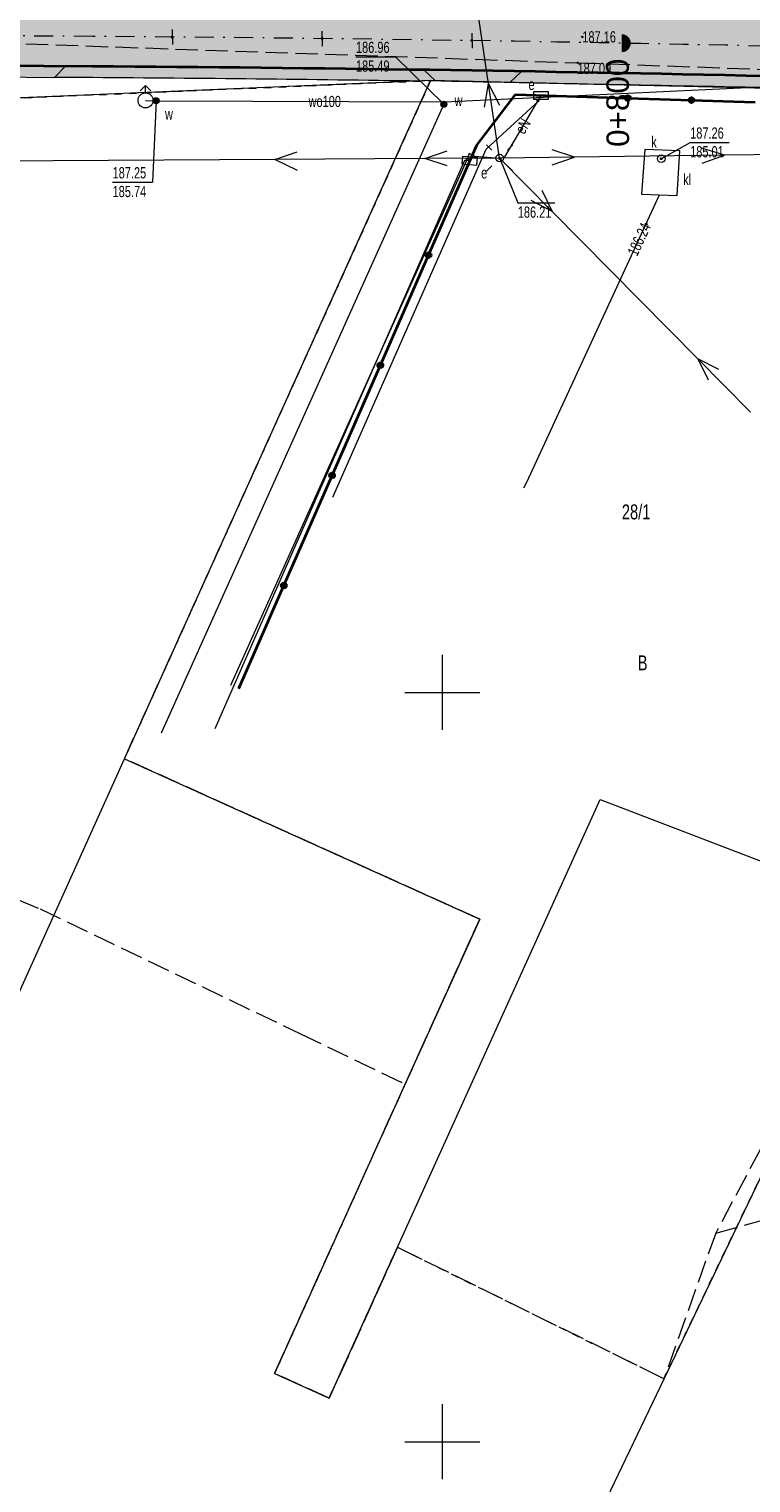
# Model space of a CAD drawing. Header units: millimetres. Extents: x 1024 to 29474, y -14562 to 6512.
# Tile 16 of 83: x 20940 to 20988, y 2962 to 3059. Entities that reach past the tile are written whole.
import ezdxf
from ezdxf.enums import TextEntityAlignment as Align

# ---------------------------------------------------------------- set-up
doc = ezdxf.new("R2010")
doc.units = ezdxf.units.MM
for name, pattern in [('1', [0]), ('2_OTKJ', [2, 1.5, -0.5]), ('4_SUEP_A', [0]), ('4_SUKM', [0]), ('4_SUKP', [0]), ('4_SUWP', [0]), ('DASHDOT', [25.4, 12.7, -6.35, 0, -6.35]), ('EGDE', [0]), ('EGKK', [2, 1.5, -0.5]), ('EGUG', [1, 0.5, -0.5])]:
    doc.linetypes.add(name, pattern=pattern)
for name, color, linetype, lineweight in [('D.O. Kilometraż', 250, 'Continuous', 20), ('D.O. Kr 15x30', 7, 'Continuous', 35), ('D.O. kresk jezdnia', 254, 'Continuous', 18), ('D.O. opornik 12x25', 1, 'Continuous', 35), ('D.O. oś pikieta', 250, 'DASHDOT', 20), ('D.O. Pobocze', 43, 'Continuous', 13), ('Dzialki', 7, 'EGDE', 18), ('Kontury', 3, 'EGKK', 18), ('Numery_dzialek', 7, 'Continuous', 9), ('Numery_uzytkow', 3, 'Continuous', 9), ('OTK_L_0', 7, '2_OTKJ', 18), ('OTO_L_0', 7, 'Continuous', 35), ('OTR_T_0', 7, 'Continuous', 18), ('Podzial_sekcyjny_krzyze', 7, '1', 18), ('SUE_E_T_1', 1, 'Continuous', 0), ('SUE_T_3', 7, 'Continuous', 18), ('SUE_T_4', 1, 'Continuous', 18), ('SUEP_E_T_0', 1, 'Continuous', 0), ('SUEP_L_0', 1, '4_SUEP_A', 18), ('SUER_T_0', 1, 'Continuous', 18), ('SUK_E_T_2', 34, 'Continuous', 0), ('SUK_L_3', 34, '4_SUKM', 18), ('SUKP_L_0', 34, '4_SUKP', 18), ('SUKR_T_0', 34, 'Continuous', 18), ('SUP_E_T_1', 7, 'Continuous', 0), ('SUP_T_2', 7, 'Continuous', 18), ('SUP_T_4', 7, 'Continuous', 18), ('SUW_E_T_2', 5, 'Continuous', 0), ('SUW_T_2', 5, 'Continuous', 18), ('SUW_T_5', 5, 'Continuous', 18), ('SUWP_E_T_0', 5, 'Continuous', 0), ('SUWP_L_0', 5, '4_SUWP', 18), ('SUWR_T_0', 5, 'Continuous', 18), ('Uzytki', 3, 'EGUG', 18)]:
    doc.layers.add(name, color=color, linetype=linetype, lineweight=lineweight)
doc.styles.get("Standard").update_dxf_attribs({"font": 'arial.ttf'})

# ---------------------------------------------------------------- blocks, each defined once
blk = doc.blocks.new('2_OTRS')
at = {"linetype": 'Continuous'}
blk.add_circle((0, 0), 0.045, dxfattribs=at)
blk = doc.blocks.new('4_SUEO_W')
at = {"linetype": 'Continuous'}
for p, q in [((-0.53035, 0.53035), (-0.8839, 0.8839)), ((0.53035, 0.53035), (0.8839, 0.8839)), ((-0.53035, -0.53035), (-0.8839, -0.8839)), ((0.53035, -0.53035), (0.8839, -0.8839))]:
    blk.add_line(p, q, dxfattribs=at)
blk.add_circle((0, 0), 0.025, dxfattribs=at)
blk = doc.blocks.new('4_SUPP')
at = {"linetype": 'Continuous'}
blk.add_circle((0, 0), 0.25, dxfattribs=at)
blk = doc.blocks.new('4_SUES')
at = {"linetype": 'Continuous'}
for p, q in [((0.5, 0.25), (-0.5, 0.25)), ((-0.5, 0.25), (-0.5, -0.25)), ((0.5, -0.25), (0.5, 0.25)), ((-0.5, -0.25), (0.5, -0.25))]:
    blk.add_line(p, q, dxfattribs=at)
blk = doc.blocks.new('4_SUPS')
at = {"linetype": 'Continuous'}
blk.add_circle((0, 0), 0.0625, dxfattribs=at)
blk = doc.blocks.new('4_SUPW')
at = {"linetype": 'Continuous'}
blk.add_circle((0, 0), 0.25, dxfattribs=at)
blk = doc.blocks.new('4_SUWH')
at = {"linetype": 'Continuous'}
for p, q in [((0, 1), (-0.35355, 0.64645)), ((0, 1), (0.35355, 0.64645)), ((0, 0.5), (0, 1))]:
    blk.add_line(p, q, dxfattribs=at)
blk.add_circle((0, 0), 0.5, dxfattribs=at)
blk = doc.blocks.new('4_SUWW')
at = {"linetype": 'Continuous'}
for radius in [0.2, 0.175, 0.15, 0.125, 0.1, 0.075, 0.05, 0.025, 0.00715]:
    blk.add_circle((0, 0), radius, dxfattribs=at)
blk = doc.blocks.new('Wykno-Rudnik')
at = {"layer": 'Dzialki'}
for p, q in [((4813.332, 3055.562), (4781.222, 3054.202)), ((4792.902, 3010.312), (4813.332, 3055.562)), ((4869.742, 3054.252), (4813.332, 3055.562)), ((4766.392, 2951.562), (4792.902, 3010.312)), ((4792.902, 3010.312), (4816.612, 2999.612)), ((4806.572, 2967.662), (4824.642, 3007.602)), ((4824.642, 3007.602), (4840.082, 3001.672)), ((4843.842, 3000.142), (4745.462, 2794.652)), ((4816.612, 2999.612), (4813.732, 2993.232)), ((4813.732, 2993.232), (4810.282, 2985.612)), ((4810.282, 2985.612), (4802.922, 2969.302)), ((4802.922, 2969.302), (4806.572, 2967.662))]:
    blk.add_line(p, q, dxfattribs=at)
at = {"layer": 'Kontury'}
for p, q in [((4813.332, 3055.562), (4781.222, 3054.202)), ((4792.902, 3010.312), (4813.332, 3055.562)), ((4761.792, 3010.972), (4787.272, 3000.302)), ((4816.612, 2999.612), (4792.902, 3010.312)), ((4787.272, 3000.302), (4804.652, 2991.962)), ((4813.732, 2993.232), (4816.612, 2999.612)), ((4843.842, 3000.142), (4832.362, 2978.672)), ((4832.362, 2978.672), (4909.472, 2999.542)), ((4811.642, 2988.612), (4813.732, 2993.232)), ((4804.652, 2991.962), (4811.642, 2988.612)), ((4810.282, 2985.612), (4811.642, 2988.612)), ((4802.922, 2969.302), (4810.282, 2985.612)), ((4832.362, 2978.672), (4828.912, 2968.952)), ((4811.122, 2977.722), (4806.572, 2967.662)), ((4828.912, 2968.952), (4811.122, 2977.722)), ((4806.572, 2967.662), (4802.922, 2969.302))]:
    blk.add_line(p, q, dxfattribs=at)
at = {"layer": 'OTK_L_0', "linetype": '2_OTKJ'}
for p, q in [((4768.332, 3058.632), (4823.142, 3056.752)), ((4823.142, 3056.752), (4836.032, 3056.302))]:
    blk.add_line(p, q, dxfattribs=at)
at = {"layer": 'OTO_L_0'}
for p, q in [((4816.422, 3051.262), (4819.012, 3054.642)), ((4819.012, 3054.642), (4826.508, 3054.399)), ((4826.508, 3054.399), (4830.755, 3054.26)), ((4830.755, 3054.26), (4835.002, 3054.122)), ((4813.202, 3043.915), (4816.422, 3051.262)), ((4809.983, 3036.567), (4813.202, 3043.915)), ((4806.763, 3029.219), (4809.983, 3036.567)), ((4803.543, 3021.872), (4806.763, 3029.219)), ((4800.532, 3015.002), (4803.543, 3021.872))]:
    blk.add_line(p, q, dxfattribs=at)
for centre in [(4826.508, 3054.399), (4830.755, 3054.26), (4813.202, 3043.915), (4809.983, 3036.567), (4806.763, 3029.219), (4803.543, 3021.872)]:
    blk.add_circle(centre, 0.17, dxfattribs=at)
at = {"layer": 'Podzial_sekcyjny_krzyze'}
for p, q in [((4814.122, 3012.242), (4814.122, 3017.242)), ((4811.622, 3014.742), (4816.622, 3014.742)), ((4814.122, 2962.242), (4814.122, 2967.242)), ((4811.622, 2964.742), (4816.622, 2964.742))]:
    blk.add_line(p, q, dxfattribs=at)
at = {"layer": 'SUEP_L_0', "linetype": '4_SUEP_A'}
for p, q in [((4817.211, 3055.344), (4815.327, 3068.035)), ((4816.937, 3053.787), (4817.211, 3055.344)), ((4817.945, 3050.398), (4817.211, 3055.344)), ((4817.211, 3055.344), (4817.926, 3053.934)), ((4817.042, 3050.992), (4820.562, 3054.212)), ((4818.26, 3050.433), (4820.713, 3054.565)), ((4820.562, 3054.212), (4820.713, 3054.565)), ((4802.946, 3050.307), (4804.443, 3050.817)), ((4806.802, 3027.772), (4817.042, 3050.992)), ((4812.945, 3050.368), (4814.442, 3050.877)), ((4822.945, 3050.459), (4821.439, 3050.941)), ((4832.944, 3050.582), (4831.438, 3051.063)), ((4852.383, 3050.819), (4832.944, 3050.582)), ((4802.946, 3050.307), (4783.732, 3050.191)), ((4815.602, 3050.242), (4798.942, 3012.322)), ((4800.007, 3015.226), (4815.772, 3050.302)), ((4812.945, 3050.368), (4802.946, 3050.307)), ((4804.45, 3049.567), (4802.946, 3050.307)), ((4817.945, 3050.398), (4812.945, 3050.368)), ((4814.448, 3049.877), (4812.945, 3050.368)), ((4815.942, 3050.212), (4815.602, 3050.242)), ((4815.902, 3050.702), (4815.772, 3050.302)), ((4815.772, 3050.302), (4815.942, 3050.212)), ((4816.162, 3050.582), (4815.902, 3050.702)), ((4816.162, 3050.582), (4816.292, 3050.512)), ((4816.292, 3050.512), (4817.945, 3050.398)), ((4822.945, 3050.459), (4817.945, 3050.398)), ((4817.945, 3050.398), (4818.26, 3050.433)), ((4817.945, 3050.398), (4821.458, 3046.84)), ((4821.451, 3049.941), (4822.945, 3050.459)), ((4832.944, 3050.582), (4822.945, 3050.459)), ((4831.45, 3050.063), (4832.944, 3050.582)), ((4820.76, 3048.259), (4821.458, 3046.84)), ((4821.458, 3046.84), (4820.048, 3047.556)), ((4821.458, 3046.84), (4831.162, 3037.009)), ((4831.162, 3037.009), (4834.675, 3033.451)), ((4832.572, 3036.293), (4831.162, 3037.009)), ((4831.162, 3037.009), (4831.86, 3035.59))]:
    blk.add_line(p, q, dxfattribs=at)
at = {"layer": 'SUER_T_0', "linetype": 'Continuous', "lineweight": 0}
for p, q in [((4817.962, 3050.362), (4819.154, 3047.414)), ((4819.154, 3047.414), (4821.624, 3047.414))]:
    blk.add_line(p, q, dxfattribs=at)
at = {"layer": 'SUK_L_3', "linetype": '4_SUKM'}
for p, q in [((4827.632, 3050.962), (4827.412, 3047.992)), ((4829.962, 3050.882), (4827.632, 3050.962)), ((4829.802, 3047.892), (4829.962, 3050.882)), ((4827.412, 3047.992), (4829.802, 3047.892))]:
    blk.add_line(p, q, dxfattribs=at)
at = {"layer": 'SUKP_L_0', "linetype": '4_SUKP'}
for p, q in [((4819.762, 3028.762), (4828.621, 3047.942)), ((4819.555, 3028.397), (4819.762, 3028.762))]:
    blk.add_line(p, q, dxfattribs=at)
at = {"layer": 'SUKR_T_0', "linetype": 'Continuous', "lineweight": 0}
for p, q in [((4828.732, 3050.352), (4830.657, 3051.44)), ((4830.657, 3051.44), (4833.263, 3051.44))]:
    blk.add_line(p, q, dxfattribs=at)
at = {"layer": 'SUWP_L_0', "linetype": '4_SUWP'}
for p, q in [((4814.282, 3054.142), (4837.312, 3055.232)), ((4794.312, 3054.242), (4795.018, 3054.222)), ((4795.018, 3054.222), (4814.282, 3054.142)), ((4814.222, 3053.982), (4795.352, 3012.012)), ((4814.282, 3054.142), (4814.222, 3053.982))]:
    blk.add_line(p, q, dxfattribs=at)
at = {"layer": 'SUWR_T_0', "linetype": 'Continuous', "lineweight": 0}
for p, q in [((4808.356, 3057.158), (4810.989, 3057.158)), ((4814.222, 3053.982), (4810.989, 3057.158)), ((4795.018, 3054.222), (4794.774, 3048.788)), ((4792.114, 3048.788), (4794.774, 3048.788))]:
    blk.add_line(p, q, dxfattribs=at)
at = {"layer": 'Uzytki'}
for p, q in [((4781.222, 3054.202), (4813.332, 3055.562)), ((4813.332, 3055.562), (4792.902, 3010.312)), ((4869.742, 3054.252), (4813.332, 3055.562)), ((4792.902, 3010.312), (4816.612, 2999.612)), ((4816.612, 2999.612), (4813.732, 2993.232)), ((4828.912, 2968.952), (4843.842, 3000.142)), ((4813.732, 2993.232), (4810.282, 2985.612)), ((4810.282, 2985.612), (4802.922, 2969.302)), ((4806.572, 2967.662), (4811.122, 2977.722)), ((4811.122, 2977.722), (4828.912, 2968.952)), ((4802.922, 2969.302), (4806.572, 2967.662))]:
    blk.add_line(p, q, dxfattribs=at)
at = {"layer": 'OTR_T_0'}
for p in [(4823.462, 3058.482), (4823.142, 3056.752)]:
    blk.add_blockref('2_OTRS', p, dxfattribs=at)
at = {"layer": 'SUE_T_3'}
for name in ['4_SUEO_W', '4_SUPP']:
    blk.add_blockref(name, (4817.945, 3050.398), dxfattribs=at)
at = {"layer": 'SUE_T_4'}
blk.add_blockref('4_SUES', (4820.713, 3054.565), dxfattribs=at)
at = {"layer": 'SUE_T_4', "rotation": 355.5271810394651}
blk.add_blockref('4_SUES', (4815.942, 3050.212), dxfattribs=at)
at = {"layer": 'SUER_T_0'}
for p in [(4820.502, 3054.209), (4815.772, 3050.302), (4817.962, 3050.362)]:
    blk.add_blockref('4_SUPS', p, dxfattribs=at)
at = {"layer": 'SUKR_T_0'}
for p in [(4828.732, 3050.352), (4827.72, 3045.991)]:
    blk.add_blockref('4_SUPS', p, dxfattribs=at)
at = {"layer": 'SUP_T_2'}
blk.add_blockref('4_SUPP', (4817.945, 3050.398), dxfattribs=at)
at = {"layer": 'SUP_T_4'}
blk.add_blockref('4_SUPW', (4828.732, 3050.352), dxfattribs=at)
at = {"layer": 'SUW_T_2'}
blk.add_blockref('4_SUWH', (4794.312, 3054.242), dxfattribs=at)
at = {"layer": 'SUW_T_5'}
for p in [(4795.018, 3054.222), (4814.222, 3053.982)]:
    blk.add_blockref('4_SUWW', p, dxfattribs=at)
at = {"layer": 'SUWR_T_0'}
for p in [(4795.018, 3054.222), (4814.222, 3053.982)]:
    blk.add_blockref('4_SUPS', p, dxfattribs=at)
at = {"layer": 'Numery_dzialek', "width": 0.7}
blk.add_text('28/1', height=1, dxfattribs=at).set_placement((4826.101, 3027.288), align=Align.TOP_LEFT)
at = {"layer": 'Numery_uzytkow', "width": 0.7}
blk.add_text('B', height=1, dxfattribs=at).set_placement((4827.162, 3017.212), align=Align.TOP_LEFT)
at = {"layer": 'OTR_T_0', "lineweight": 9, "width": 0.7}
blk.add_text('187.16', height=0.75, dxfattribs=at).set_placement((4823.462, 3058.482), align=Align.MIDDLE_LEFT)
blk.add_text('187.09', height=0.75, dxfattribs=at).set_placement((4823.142, 3056.752), align=Align.TOP_LEFT)
at = {"layer": 'SUE_E_T_1', "lineweight": 9, "width": 0.7}
blk.add_text('e', height=0.75, dxfattribs=at).set_placement((4820.278, 3054.938), align=Align.RIGHT)
blk.add_text('e', height=0.75, dxfattribs=at).set_placement((4816.711, 3049.784), align=Align.TOP_LEFT)
at = {"layer": 'SUEP_E_T_0', "lineweight": 9, "width": 0.7}
blk.add_text('eN', height=0.75, rotation=59.30548, dxfattribs=at).set_placement((4819.499, 3052.52), align=Align.MIDDLE)
at = {"layer": 'SUER_T_0', "lineweight": 9, "width": 0.7}
blk.add_text('186.21', height=0.75, dxfattribs=at).set_placement((4819.154, 3047.164), align=Align.TOP_LEFT)
at = {"layer": 'SUK_E_T_2', "lineweight": 9, "width": 0.7}
blk.add_text('kl', height=0.75, dxfattribs=at).set_placement((4830.191, 3048.593))
at = {"layer": 'SUKR_T_0', "lineweight": 9, "width": 0.7}
for s, p in [('187.26', (4830.657, 3052.44)), ('185.01', (4830.657, 3051.19))]:
    blk.add_text(s, height=0.75, dxfattribs=at).set_placement(p, align=Align.TOP_LEFT)
blk.add_text('186.24', height=0.75, rotation=65.20999, dxfattribs=at).set_placement((4827.72, 3045.991), align=Align.MIDDLE_RIGHT)
at = {"layer": 'SUP_E_T_1', "lineweight": 9, "width": 0.7}
blk.add_text('k', height=0.75, dxfattribs=at).set_placement((4828.43, 3051.1), align=Align.RIGHT)
at = {"layer": 'SUW_E_T_2', "lineweight": 9, "width": 0.7}
blk.add_text('w', height=0.75, dxfattribs=at).set_placement((4814.935, 3053.862))
blk.add_text('w', height=0.75, dxfattribs=at).set_placement((4795.613, 3053.712), align=Align.TOP_LEFT)
at = {"layer": 'SUWP_E_T_0', "lineweight": 9, "width": 0.7}
blk.add_text('wo100', height=0.75, rotation=359.76204, dxfattribs=at).set_placement((4806.274, 3054.176), align=Align.MIDDLE)
at = {"layer": 'SUWR_T_0', "lineweight": 9, "width": 0.7}
for s, p in [('186.96', (4808.356, 3058.158)), ('185.49', (4808.356, 3056.908)), ('187.25', (4792.114, 3049.788)), ('185.74', (4792.114, 3048.538))]:
    blk.add_text(s, height=0.75, dxfattribs=at).set_placement(p, align=Align.TOP_LEFT)

msp = doc.modelspace()

# ---------------------------------------------------------------- hatches: boundary and pattern name
at = {"layer": 'D.O. kresk jezdnia', "lineweight": 5, "ltscale": 0.3}
h = msp.add_hatch(color=256, dxfattribs=at)
h.dxf.hatch_style = 2
h.paths.add_polyline_path([(21652.328, 3055.81), (21656.164, 3048.705, -0.055516), (21662.386, 3033.312), (21666.343, 3019.191, -0.012912), (21670.769, 3001.668), (21674.838, 2983.607), (21676.888, 2983.607), (21672.72, 3002.107, 0.012912), (21668.269, 3019.731), (21664.312, 3033.851, 0.055516), (21657.924, 3049.656), (21654.075, 3056.784)])
h.paths.add_polyline_path([(21650.581, 3054.835), (21654.404, 3047.755, -0.055516), (21660.46, 3032.772), (21664.417, 3018.652, -0.012912), (21668.818, 3001.228), (21672.788, 2983.607), (21674.838, 2983.607), (21670.769, 3001.668, 0.012912), (21666.343, 3019.191), (21662.386, 3033.312, 0.055516), (21656.164, 3048.705), (21652.328, 3055.81)])
h.paths.add_polyline_path([(21562.423, 3071.9), (21563.731, 3069.924), (21628.689, 3071.123, -0.285927), (21651.38, 3057.566), (21652.328, 3055.81), (21654.075, 3056.784), (21653.149, 3058.499), (21653.14, 3058.516), (21653.149, 3058.499, 0.285725), (21628.652, 3073.122)])
h.paths.add_polyline_path([(21563.731, 3069.924), (21565.039, 3067.947), (21628.726, 3069.123, -0.285927), (21649.601, 3056.651), (21649.62, 3056.616), (21650.581, 3054.835), (21652.328, 3055.81), (21651.38, 3057.566, 0.285927), (21628.689, 3071.123)])
h.paths.add_polyline_path([(21290.145, 3061.719), (21291.224, 3059.757), (21378.487, 3062.951, 0.00767), (21393.807, 3063.747), (21416.946, 3065.306, -0.002312), (21426.175, 3065.884), (21426.679, 3067.917, 0.002467), (21416.812, 3067.301), (21393.672, 3065.742, -0.00767), (21378.414, 3064.949)])
h.paths.add_polyline_path([(21291.224, 3059.757), (21292.303, 3057.795), (21378.561, 3060.952, 0.00767), (21393.941, 3061.751), (21417.081, 3063.31, -0.002156), (21425.672, 3063.852), (21426.175, 3065.884, 0.002312), (21416.946, 3065.306), (21393.807, 3063.747, -0.00767), (21378.487, 3062.951)])
h.paths.add_polyline_path([(21426.679, 3067.917), (21426.175, 3065.884, -0.006897), (21453.736, 3067.104), (21501.657, 3068.563, -0.002993), (21537.56, 3069.44), (21563.731, 3069.924), (21562.423, 3071.9), (21537.523, 3071.44, 0.002993), (21501.596, 3070.562), (21453.675, 3069.103, 0.006742)])
h.paths.add_polyline_path([(21518.603, 3071.198), (21517.477, 3071.169), (21517.528, 3069.166), (21518.654, 3069.195)])
h.paths.add_polyline_path([(21426.175, 3065.884), (21425.672, 3063.852, -0.007053), (21453.797, 3065.105), (21501.718, 3066.564, -0.002993), (21537.597, 3067.441), (21565.039, 3067.947), (21563.731, 3069.924), (21537.56, 3069.44, 0.002993), (21501.657, 3068.563), (21453.736, 3067.104, 0.006897)])
h.paths.add_polyline_path([(21144.258, 3056.716), (21142.975, 3054.694), (21248.153, 3056.471, 0.004925), (21277.729, 3057.262), (21292.303, 3057.795), (21291.224, 3059.757), (21277.656, 3059.26, -0.004925), (21248.119, 3058.47)])
h.paths.add_polyline_path([(21249.436, 3058.876), (21248.498, 3058.86), (21248.511, 3058.116), (21249.448, 3058.131)])
h.paths.add_polyline_path([(21249.436, 3058.876), (21248.498, 3058.86), (21248.511, 3058.116), (21249.448, 3058.131)])
h.paths.add_polyline_path([(21145.541, 3058.738), (21144.258, 3056.716), (21248.119, 3058.47, 0.004925), (21277.656, 3059.26), (21291.224, 3059.757), (21290.145, 3061.719), (21277.583, 3061.259, -0.004925), (21248.085, 3060.47)])
h.paths.add_polyline_path([(21672.788, 2983.607), (21674.303, 2976.879, 0.00629), (21678.22, 2961.146), (21681.726, 2947.432), (21683.604, 2940.082), (21686.448, 2940.821), (21680.303, 2961.71, -0.016129), (21676.254, 2977.319), (21674.838, 2983.607)])
h.paths.add_polyline_path([(21674.838, 2983.607), (21676.254, 2977.319, 0.016129), (21680.303, 2961.71), (21686.448, 2940.821), (21688.609, 2941.382), (21685.563, 2950.917), (21682.222, 2962.275, -0.016129), (21678.205, 2977.758), (21676.888, 2983.607)])
h.paths.add_polyline_path([(20999.059, 3057.638), (21076.273, 3055.945, 0.009703), (21095.677, 3055.896), (21144.258, 3056.716), (21145.541, 3058.738), (21095.643, 3057.896, -0.009703), (21076.317, 3057.945), (20999.882, 3059.621)])
h.paths.add_polyline_path([(20998.237, 3055.656), (21076.229, 3053.945, 0.009703), (21095.711, 3053.896), (21142.975, 3054.694), (21144.258, 3056.716), (21095.677, 3055.896, -0.009703), (21076.273, 3055.945), (20999.059, 3057.638)])
h.paths.add_polyline_path([(20871.971, 3057.141, 0.006872), (20881.644, 3056.941), (20943.823, 3056.511, -0.003753), (20988.818, 3055.862), (20998.237, 3055.656), (20999.059, 3057.638), (20988.862, 3057.862, 0.003753), (20943.836, 3058.511), (20881.658, 3058.941, -0.006268), (20872.885, 3059.112)])
h.paths.add_polyline_path([(20872.885, 3059.112, 0.006268), (20881.658, 3058.941), (20943.836, 3058.511, -0.003753), (20988.862, 3057.862), (20999.059, 3057.638), (20999.882, 3059.621), (20988.906, 3059.861, 0.003753), (20943.85, 3060.511), (20881.672, 3060.941, -0.005656), (20873.801, 3061.085)])
h.paths.add_polyline_path([(20982.331, 3057.615), (20983.269, 3057.596), (20983.284, 3058.34), (20982.346, 3058.359)])
h.paths.add_polyline_path([(20982.331, 3057.615), (20983.269, 3057.596), (20983.284, 3058.34), (20982.346, 3058.359)])
edge = h.paths.add_edge_path()
edge.add_line((20848.394, 3062.767), (20785.87, 3069.213))
edge.add_line((20785.87, 3069.213), (20785.665, 3067.223))
edge.add_line((20785.665, 3067.223), (20848.189, 3060.778))
edge.add_arc((20884.078, 3408.933), 350, -95.88551, -91.83268)
edge.add_line((20872.885, 3059.112), (20873.801, 3061.085))
edge.add_arc((20884.078, 3408.933), 348, 264.11449, 268.30758, ccw=False)
edge = h.paths.add_edge_path()
edge.add_line((20848.189, 3060.778), (20785.665, 3067.223))
edge.add_line((20785.665, 3067.223), (20785.46, 3065.234))
edge.add_line((20785.46, 3065.234), (20847.984, 3058.788))
edge.add_arc((20884.078, 3408.933), 352, -95.88551, -91.9712)
edge.add_line((20871.971, 3057.141), (20872.885, 3059.112))
edge.add_arc((20884.078, 3408.933), 350, 264.11449, 268.16732, ccw=False)
at = {"layer": 'D.O. oś pikieta', "ltscale": 0.3}
h = msp.add_hatch(color=256, dxfattribs=at)
h.dxf.hatch_style = 1
h.paths.add_polyline_path([(20979.135, 3058.658, -0.414214), (20979.738, 3058.061, -0.414214), (20979.141, 3057.458), (20979.138, 3058.058)])
at = {"layer": 'D.O. Pobocze'}
h = msp.add_hatch(dxfattribs=at)
h.set_pattern_fill('GRAVL1', color=256, scale=0.03, style=2)
h.set_pattern_definition([(228.0128, (12153.590734, 0.762), (-6.0959986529, -6.8580010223), [0.10251643, -10.149145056]), (184.9697, (12153.522154, 0.6858), (9.14400080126, 0.76199337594), [0.175921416, -17.41621485]), (132.5104, (12153.346894, 0.67056), (7.61999292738, -8.3820066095), [0.124044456, -12.280416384]), (267.2737, (12153.049714, 0.48006), (0.76199696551, 15.24000022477), [0.160201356, -15.859931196]), (292.8337, (12153.042094, 0.32004), (-3.81000754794, 9.14399726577), [0.15709011, -15.551942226]), (357.2737, (12153.103054, 0.17526), (-15.24000022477, 0.76199696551), [0.160201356, -15.859931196]), (37.6942, (12153.263074, 0.16764), (-9.90600559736, -7.61999268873), [0.2118581, -20.97393494]), (72.2553, (12153.430714, 0.29718), (5.33400820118, 16.763997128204), [0.200015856, -19.8015766]), (121.4296, (12153.491674, 0.48768), (-6.09600627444, 9.90599621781), [0.1607439, -15.913663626]), (175.2364, (12153.407854, 0.62484), (8.3820007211, -0.7619935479), [0.183513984, -8.992181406]), (222.3974, (12153.224974, 0.64008), (-9.14400560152, -8.381993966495), [0.237323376, -23.49503175]), (138.8141, (12153.804094, 0.47244), (-5.33400224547, 4.57199795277), [0.08100136, -8.01916913]), (171.4692, (12153.743134, 0.52578), (9.90599869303, -1.52400602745), [0.154104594, -15.25639138]), (225, (12153.59073, 0.54864), (-1e-16, -0.762000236), [0.1077628, -0.969867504]), (203.1986, (12153.53739, 0.64008), (3.8099997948, 1.5240010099), [0.058032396, -5.74518663]), (291.8014, (12153.48405, 0.61722), (-0.7619999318, 2.286000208), [0.082069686, -4.021426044]), (30.9638, (12153.51453, 0.54102), (2.285998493, 1.5240018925), [0.1332959, -4.309889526]), (161.5651, (12153.62883, 0.6096), (1.524000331, -0.761998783), [0.09638614, -2.313269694]), (16.3895, (12153.042094, 0.61722), (7.62000167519, 2.28599444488), [0.1350264, -13.36764789]), (70.3462, (12153.171634, 0.65532), (-3.0479963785, -8.38200162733), [0.11327968, -11.214664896]), (293.1986, (12153.62883, 0.762), (-1.5240010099, 3.8099997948), [0.11606403, -5.687154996]), (343.6105, (12153.674554, 0.65532), (-7.62000167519, 2.28599444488), [0.1350264, -13.36764789]), (339.444, (12153.04209, 0.14478), (-3.81000140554, 1.5239969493), [0.13021056, -6.38032049]), (294.7751, (12153.164014, 0.09906), (-3.8099940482, 8.38200260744), [0.109101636, -10.801077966]), (66.8014, (12153.63645, 0), (1.5240010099, 3.8099997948), [0.11606403, -5.687154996]), (17.354, (12153.682174, 0.10668), (-9.90600153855, -3.04799581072), [0.12773482, -12.64571309]), (69.444, (12153.26307, 0), (-1.5239969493, -3.81000140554), [0.06510528, -6.44542577]), (101.3099, (12153.59073, 0), (-0.7619981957, 3.0480005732), [0.03885438, -3.8465981]), (165.9638, (12153.58311, 0.0381), (2.286000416, -0.7619985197), [0.15709011, -2.9847159]), (186.009, (12153.430714, 0.0762), (7.61999981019, 0.76199947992), [0.1455801, -14.412409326]), (303.6901, (12153.51453, 0.47244), (-0.762001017, 1.523999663), [0.109897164, -2.6375327]), (353.1572, (12153.575494, 0.381), (12.953999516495, -1.52400609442), [0.19186703, -18.994803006]), (60.9454, (12153.765994, 0.35814), (-3.0480000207, -5.33400029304), [0.07845247, -7.76681759]), (90, (12153.8041, 0.4267), (-0.762, 0.762), [0.04572, -0.71628]), (120.2564, (12153.415474, 0.09906), (3.04799610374, -5.33400187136), [0.10586009, -10.48018224]), (48.0128, (12153.362134, 0.1905), (6.0959986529, 6.8580010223), [0.205032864, -10.046628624]), (0, (12153.4993, 0.3429), (0.762, 0.762), [0.19812, -0.56388]), (325.3048, (12153.697414, 0.3429), (-7.61999562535, 5.3340065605), [0.12048287, -11.92779479]), (254.0546, (12153.79647, 0.27432), (-0.7619999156, -3.0480000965), [0.110948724, -5.436495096]), (207.646, (12153.765994, 0.16764), (-14.47799680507, -7.62000587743), [0.18064353, -17.88373919]), (175.4261, (12153.605974, 0.08382), (-9.90600042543, 0.761996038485), [0.19110884, -18.91975439])])
h.paths.add_polyline_path([(21671.75, 2984.801), (21672.937, 2979.529), (21673.834, 2978.963), (21672.317, 2985.697)])
h.paths.add_polyline_path([(20780.922, 3065.69), (20781.591, 3064.876), (20787.074, 3064.313), (20787.897, 3064.982), (20786.891, 3065.086), (20785.46, 3065.234), (20782.231, 3065.566, 0.004505)])
h.paths.add_polyline_path([(21002.791, 3054.806), (21008.002, 3054.691), (21008.769, 3055.425), (21001.988, 3055.574)])
h.paths.add_polyline_path([(21153.803, 3054.877), (21154.566, 3054.14), (21160.738, 3054.244), (21161.476, 3055.007)])
h.paths.add_polyline_path([(20866.984, 3061.353, 0.005017), (20873.962, 3061.08), (20873.237, 3061.852), (20867.763, 3062.066)])
h.paths.add_polyline_path([(21171.153, 3055.17), (21178.152, 3055.289), (21177.415, 3054.526), (21171.915, 3054.433), (21171.153, 3055.17), (21171.152, 3055.171)])
h.paths.add_polyline_path([(21270.642, 3057.019), (21270.642, 3057.019), (21270.642, 3057.019), (21271.416, 3056.293), (21275.811, 3056.442), (21276.534, 3057.218), (21270.654, 3057.019, -0.000002)])
h.paths.add_polyline_path([(20928.058, 3055.87), (20933.525, 3055.832), (20934.28, 3056.577), (20927.313, 3056.625)])
h.paths.add_polyline_path([(21039.886, 3053.992), (21045.52, 3053.869), (21046.287, 3054.602), (21039.152, 3054.759)])
h.paths.add_polyline_path([(21080.312, 3053.122), (21085.789, 3053.077), (21086.542, 3053.825), (21086.542, 3053.826), (21080.563, 3053.869, -0.000495), (21079.569, 3053.883), (21080.312, 3053.122)])
h.paths.add_polyline_path([(21181.413, 3055.344), (21182.175, 3054.606), (21187.696, 3054.7), (21188.433, 3055.462), (21188.434, 3055.462)])
h.paths.add_polyline_path([(21138.929, 3054.626), (21139.676, 3053.889), (21145.202, 3053.982), (21145.942, 3054.745)])
h.paths.add_polyline_path([(21203.478, 3055.716), (21204.241, 3054.979), (21209.74, 3055.072), (21210.477, 3055.834)])
h.paths.add_polyline_path([(21064.466, 3058.204), (21071.463, 3058.051), (21070.73, 3058.817), (21065.224, 3058.938)])
h.paths.add_polyline_path([(20935.071, 3056.572), (20935.815, 3055.817), (20941.271, 3055.779), (20942.026, 3056.524)])
h.paths.add_polyline_path([(21294.128, 3057.862), (21294.905, 3057.14), (21300.427, 3057.342), (21301.169, 3058.119)])
h.paths.add_polyline_path([(21276.73, 3057.225, 0.000166), (21277.729, 3057.262), (21282.472, 3057.435), (21283.715, 3057.481), (21283.051, 3056.706), (21277.511, 3056.503)])
h.paths.add_polyline_path([(21014.755, 3059.295), (21014.754, 3059.294), (21014.755, 3059.295), (21021.744, 3059.141), (21021.013, 3059.907), (21015.542, 3060.027)])
h.paths.add_polyline_path([(20965.942, 3056.277, -0.000543), (20972.448, 3056.177), (20971.695, 3055.455, -0.000014), (20966.695, 3055.556), (20965.942, 3056.277), (20965.937, 3056.281)])
h.paths.add_polyline_path([(21105.641, 3054.064), (21106.403, 3053.327), (21111.889, 3053.419), (21112.625, 3054.182), (21105.641, 3054.064), (21105.638, 3054.067)])
h.paths.add_polyline_path([(20915.68, 3060.706), (20922.316, 3060.66), (20921.571, 3061.415), (20916.435, 3061.451)])
h.paths.add_polyline_path([(21082.26, 3057.85, 0.003202), (21088.639, 3057.827), (21088.274, 3058.191), (21088.25, 3058.215), (21086.85, 3058.593), (21082.998, 3058.593)])
h.paths.add_polyline_path([(21173.947, 3059.218), (21180.515, 3059.329), (21179.923, 3059.903), (21174.511, 3059.802)])
h.paths.add_polyline_path([(21192.018, 3059.523), (21198.469, 3059.632), (21198.469, 3059.632), (21197.821, 3060.243), (21192.618, 3060.144)])
h.paths.add_polyline_path([(21238.302, 3056.304), (21238.754, 3055.867), (21243.774, 3055.891), (21244.307, 3056.406)])
h.paths.add_polyline_path([(20940.195, 3060.536), (20943.85, 3060.511, -0.000198), (20946.229, 3060.494), (20945.745, 3060.982), (20945.745, 3060.982), (20945.495, 3060.987), (20940.745, 3061.079)])
h.paths.add_polyline_path([(21138.153, 3058.614), (21144.171, 3058.715), (21144.17, 3058.716), (21143.645, 3059.224), (21138.644, 3059.131)])
h.paths.add_polyline_path([(21108.698, 3058.577), (21108.245, 3058.109), (21108.245, 3058.108), (21108.245, 3058.109), (21114.154, 3058.208), (21113.678, 3058.669), (21112.794, 3058.652)])
h.paths.add_polyline_path([(20934.28, 3056.577), (20933.525, 3055.832), (20935.815, 3055.817), (20935.071, 3056.572)])
h = msp.add_hatch(dxfattribs=at)
h.set_pattern_fill('GRAVL1', color=256, scale=0.03, style=2)
h.set_pattern_definition([(228.0128, (12153.590734, 0.762), (-6.0959986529, -6.8580010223), [0.10251643, -10.149145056]), (184.9697, (12153.522154, 0.6858), (9.14400080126, 0.76199337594), [0.175921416, -17.41621485]), (132.5104, (12153.346894, 0.67056), (7.61999292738, -8.3820066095), [0.124044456, -12.280416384]), (267.2737, (12153.049714, 0.48006), (0.76199696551, 15.24000022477), [0.160201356, -15.859931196]), (292.8337, (12153.042094, 0.32004), (-3.81000754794, 9.14399726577), [0.15709011, -15.551942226]), (357.2737, (12153.103054, 0.17526), (-15.24000022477, 0.76199696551), [0.160201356, -15.859931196]), (37.6942, (12153.263074, 0.16764), (-9.90600559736, -7.61999268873), [0.2118581, -20.97393494]), (72.2553, (12153.430714, 0.29718), (5.33400820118, 16.7639971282), [0.200015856, -19.8015766]), (121.4296, (12153.491674, 0.48768), (-6.09600627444, 9.90599621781), [0.1607439, -15.913663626]), (175.2364, (12153.407854, 0.62484), (8.3820007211, -0.7619935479), [0.183513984, -8.992181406]), (222.3974, (12153.224974, 0.64008), (-9.14400560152, -8.381993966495), [0.237323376, -23.49503175]), (138.8141, (12153.804094, 0.47244), (-5.33400224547, 4.57199795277), [0.08100136, -8.01916913]), (171.4692, (12153.743134, 0.52578), (9.90599869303, -1.52400602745), [0.154104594, -15.25639138]), (225, (12153.59073, 0.54864), (-1e-16, -0.762000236), [0.1077628, -0.969867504]), (203.1986, (12153.53739, 0.64008), (3.8099997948, 1.5240010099), [0.058032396, -5.74518663]), (291.8014, (12153.48405, 0.61722), (-0.7619999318, 2.286000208), [0.082069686, -4.021426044]), (30.9638, (12153.51453, 0.54102), (2.285998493, 1.5240018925), [0.1332959, -4.309889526]), (161.5651, (12153.62883, 0.6096), (1.524000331, -0.761998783), [0.09638614, -2.313269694]), (16.3895, (12153.042094, 0.61722), (7.62000167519, 2.28599444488), [0.1350264, -13.36764789]), (70.3462, (12153.171634, 0.65532), (-3.0479963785, -8.38200162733), [0.11327968, -11.214664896]), (293.1986, (12153.62883, 0.762), (-1.5240010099, 3.8099997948), [0.11606403, -5.687154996]), (343.6105, (12153.674554, 0.65532), (-7.62000167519, 2.28599444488), [0.1350264, -13.36764789]), (339.444, (12153.04209, 0.14478), (-3.8100014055, 1.5239969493), [0.13021056, -6.38032049]), (294.7751, (12153.164014, 0.09906), (-3.8099940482, 8.38200260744), [0.109101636, -10.801077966]), (66.8014, (12153.63645, 0), (1.5240010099, 3.8099997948), [0.11606403, -5.687154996]), (17.354, (12153.682174, 0.10668), (-9.90600153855, -3.04799581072), [0.12773482, -12.64571309]), (69.444, (12153.26307, 0), (-1.5239969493, -3.8100014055), [0.06510528, -6.44542577]), (101.3099, (12153.59073, 0), (-0.7619981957, 3.0480005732), [0.03885438, -3.8465981]), (165.9638, (12153.58311, 0.0381), (2.286000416, -0.7619985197), [0.15709011, -2.9847159]), (186.009, (12153.430714, 0.0762), (7.61999981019, 0.76199947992), [0.1455801, -14.412409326]), (303.6901, (12153.51453, 0.47244), (-0.762001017, 1.523999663), [0.109897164, -2.6375327]), (353.1572, (12153.575494, 0.381), (12.95399951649, -1.52400609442), [0.19186703, -18.994803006]), (60.9454, (12153.765994, 0.35814), (-3.0480000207, -5.33400029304), [0.07845247, -7.76681759]), (90, (12153.8041, 0.4267), (-0.762, 0.762), [0.04572, -0.71628]), (120.2564, (12153.415474, 0.09906), (3.04799610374, -5.33400187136), [0.10586009, -10.48018224]), (48.0128, (12153.362134, 0.1905), (6.0959986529, 6.8580010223), [0.205032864, -10.046628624]), (0, (12153.4993, 0.3429), (0.762, 0.762), [0.19812, -0.56388]), (325.3048, (12153.697414, 0.3429), (-7.61999562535, 5.3340065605), [0.12048287, -11.92779479]), (254.0546, (12153.79647, 0.27432), (-0.7619999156, -3.0480000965), [0.110948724, -5.436495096]), (207.646, (12153.765994, 0.16764), (-14.47799680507, -7.62000587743), [0.18064353, -17.88373919]), (175.4261, (12153.605974, 0.08382), (-9.90600042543, 0.76199603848), [0.19110884, -18.91975439])])
h.paths.add_polyline_path([(20945.745, 3060.982), (20946.229, 3060.494, -0.003554), (20988.906, 3059.861), (21014.755, 3059.295), (21015.542, 3060.027), (20988.922, 3060.611, 0.000443), (20983.606, 3060.723), (20967.384, 3060.562), (20951.904, 3060.862)])
h.paths.add_polyline_path([(21021.744, 3059.141), (21021.013, 3059.907), (21065.224, 3058.938), (21064.466, 3058.204), (21064.466, 3058.204)])
h.paths.add_polyline_path([(20873.237, 3061.852, 0.006077), (20881.677, 3061.691), (20916.435, 3061.451), (20915.68, 3060.706), (20881.672, 3060.941, -0.005539), (20873.962, 3061.08)])
h.paths.add_polyline_path([(21114.154, 3058.208), (21138.153, 3058.614), (21138.153, 3058.614), (21138.153, 3058.614), (21138.644, 3059.131), (21113.678, 3058.669)])
h.paths.add_polyline_path([(20922.316, 3060.66), (20940.195, 3060.536), (20940.745, 3061.079), (20924.43, 3061.396), (20921.571, 3061.415)])
h.paths.add_polyline_path([(21088.25, 3058.215), (21088.334, 3058.192), (21090.044, 3058.232), (21108.698, 3058.577), (21108.245, 3058.109), (21095.643, 3057.896, -0.003517), (21088.639, 3057.827)])
h.paths.add_polyline_path([(21071.695, 3058.046), (21076.317, 3057.945, 0.002797), (21081.888, 3057.854), (21081.377, 3058.609, -0.002536), (21076.333, 3058.694), (21072.265, 3058.784)])
h.paths.add_polyline_path([(21081.888, 3057.854), (21081.377, 3058.609, 0.000815), (21082.998, 3058.593), (21082.26, 3057.85, -0.000187)])
h.paths.add_polyline_path([(21071.695, 3058.046), (21071.463, 3058.051), (21070.73, 3058.817), (21072.265, 3058.784)])
h = msp.add_hatch(dxfattribs=at)
h.set_pattern_fill('GRAVL1', color=256, scale=0.03, style=2)
h.set_pattern_definition([(228.0128, (12153.590734, 0.762), (-6.0959986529, -6.8580010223), [0.10251643, -10.149145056]), (184.9697, (12153.522154, 0.6858), (9.14400080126, 0.76199337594), [0.175921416, -17.41621485]), (132.5104, (12153.346894, 0.67056), (7.61999292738, -8.3820066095), [0.124044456, -12.280416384]), (267.2737, (12153.049714, 0.48006), (0.76199696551, 15.24000022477), [0.160201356, -15.859931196]), (292.8337, (12153.042094, 0.32004), (-3.81000754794, 9.14399726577), [0.15709011, -15.551942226]), (357.2737, (12153.103054, 0.17526), (-15.24000022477, 0.76199696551), [0.160201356, -15.859931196]), (37.6942, (12153.263074, 0.16764), (-9.90600559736, -7.61999268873), [0.2118581, -20.97393494]), (72.2553, (12153.430714, 0.29718), (5.33400820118, 16.7639971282), [0.200015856, -19.8015766]), (121.4296, (12153.491674, 0.48768), (-6.09600627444, 9.90599621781), [0.1607439, -15.913663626]), (175.2364, (12153.407854, 0.62484), (8.3820007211, -0.7619935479), [0.183513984, -8.992181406]), (222.3974, (12153.224974, 0.64008), (-9.14400560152, -8.381993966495), [0.237323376, -23.49503175]), (138.8141, (12153.804094, 0.47244), (-5.33400224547, 4.57199795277), [0.08100136, -8.01916913]), (171.4692, (12153.743134, 0.52578), (9.90599869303, -1.52400602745), [0.154104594, -15.25639138]), (225, (12153.59073, 0.54864), (-1e-16, -0.762000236), [0.1077628, -0.969867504]), (203.1986, (12153.53739, 0.64008), (3.8099997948, 1.5240010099), [0.058032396, -5.74518663]), (291.8014, (12153.48405, 0.61722), (-0.7619999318, 2.286000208), [0.082069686, -4.021426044]), (30.9638, (12153.51453, 0.54102), (2.285998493, 1.5240018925), [0.1332959, -4.309889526]), (161.5651, (12153.62883, 0.6096), (1.524000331, -0.761998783), [0.09638614, -2.313269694]), (16.3895, (12153.042094, 0.61722), (7.62000167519, 2.28599444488), [0.1350264, -13.36764789]), (70.3462, (12153.171634, 0.65532), (-3.0479963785, -8.38200162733), [0.11327968, -11.214664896]), (293.1986, (12153.62883, 0.762), (-1.5240010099, 3.8099997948), [0.11606403, -5.687154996]), (343.6105, (12153.674554, 0.65532), (-7.62000167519, 2.28599444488), [0.1350264, -13.36764789]), (339.444, (12153.04209, 0.14478), (-3.8100014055, 1.5239969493), [0.13021056, -6.38032049]), (294.7751, (12153.164014, 0.09906), (-3.8099940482, 8.38200260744), [0.109101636, -10.801077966]), (66.8014, (12153.63645, 0), (1.5240010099, 3.8099997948), [0.11606403, -5.687154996]), (17.354, (12153.682174, 0.10668), (-9.90600153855, -3.04799581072), [0.12773482, -12.64571309]), (69.444, (12153.26307, 0), (-1.5239969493, -3.8100014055), [0.06510528, -6.44542577]), (101.3099, (12153.59073, 0), (-0.7619981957, 3.0480005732), [0.03885438, -3.8465981]), (165.9638, (12153.58311, 0.0381), (2.286000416, -0.7619985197), [0.15709011, -2.9847159]), (186.009, (12153.430714, 0.0762), (7.61999981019, 0.76199947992), [0.1455801, -14.412409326]), (303.6901, (12153.51453, 0.47244), (-0.762001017, 1.523999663), [0.109897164, -2.6375327]), (353.1572, (12153.575494, 0.381), (12.95399951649, -1.52400609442), [0.19186703, -18.994803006]), (60.9454, (12153.765994, 0.35814), (-3.0480000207, -5.33400029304), [0.07845247, -7.76681759]), (90, (12153.8041, 0.4267), (-0.762, 0.762), [0.04572, -0.71628]), (120.2564, (12153.415474, 0.09906), (3.04799610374, -5.33400187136), [0.10586009, -10.48018224]), (48.0128, (12153.362134, 0.1905), (6.0959986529, 6.8580010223), [0.205032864, -10.046628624]), (0, (12153.4993, 0.3429), (0.762, 0.762), [0.19812, -0.56388]), (325.3048, (12153.697414, 0.3429), (-7.61999562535, 5.3340065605), [0.12048287, -11.92779479]), (254.0546, (12153.79647, 0.27432), (-0.7619999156, -3.0480000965), [0.110948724, -5.436495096]), (207.646, (12153.765994, 0.16764), (-14.47799680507, -7.62000587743), [0.18064353, -17.88373919]), (175.4261, (12153.605974, 0.08382), (-9.90600042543, 0.76199603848), [0.19110884, -18.91975439])])
h.paths.add_polyline_path([(21046.287, 3054.602), (21045.52, 3053.869), (21076.212, 3053.196, 0.002039), (21080.312, 3053.122), (21079.569, 3053.883), (21079.563, 3053.889), (21079.569, 3053.883, -0.001664), (21076.229, 3053.945)])
h.paths.add_polyline_path([(21008.002, 3054.691), (21039.886, 3053.992), (21039.152, 3054.759), (21008.769, 3055.425)])
h.paths.add_polyline_path([(20972.448, 3056.177), (20971.695, 3055.455, 0.000046), (20988.802, 3055.113), (21002.791, 3054.806), (21001.988, 3055.574), (20988.818, 3055.862, 0.001365)])
h.paths.add_polyline_path([(20942.026, 3056.524), (20941.271, 3055.779), (20943.817, 3055.761, -0.00182), (20965.635, 3055.531), (20966.374, 3055.562, 0.000001), (20966.695, 3055.556), (20965.942, 3056.277, 0.001845), (20943.823, 3056.511)])

# ---------------------------------------------------------------- linework, layer by layer
at = {"layer": 'D.O. Kr 15x30'}
msp.add_line((20943.823, 3056.511), (20881.644, 3056.941), dxfattribs=at)
msp.add_arc((20923.089, 58.583), 2998, 88.743718, 89.603744, dxfattribs=at)
at = {"layer": 'D.O. opornik 12x25'}
for p in [(20949.141, 3058.47), (20959.14, 3058.366), (20969.139, 3058.229)]:
    msp.add_point(p, dxfattribs=at)
at = {"layer": 'D.O. oś pikieta', "ltscale": 0.1}
msp.add_line((20943.836, 3058.511), (20881.658, 3058.941), dxfattribs=at)
at = {"layer": 'D.O. oś pikieta', "color": 0, "ltscale": 0.1}
for p, q in [((20949.127, 3058.97), (20949.155, 3057.97)), ((20959.126, 3058.866), (20959.154, 3057.866)), ((20969.125, 3058.729), (20969.153, 3057.73))]:
    msp.add_line(p, q, dxfattribs=at)
at = {"layer": 'D.O. oś pikieta', "ltscale": 0.1}
msp.add_arc((20923.089, 58.583), 3000, 88.743718, 89.603744, dxfattribs=at)
at = {"layer": 'D.O. Pobocze'}
for p, q in [((20935.815, 3055.817), (20941.271, 3055.779)), ((20941.271, 3055.779), (20942.026, 3056.524)), ((20941.271, 3055.779), (20942.023, 3056.52)), ((20943.817, 3055.761), (20941.271, 3055.779)), ((20966.696, 3055.555), (20965.937, 3056.281)), ((20971.695, 3055.455), (20972.448, 3056.177)), ((20966.374, 3055.562), (20965.635, 3055.531)), ((20971.695, 3055.439), (20966.696, 3055.555))]:
    msp.add_line(p, q, dxfattribs=at)
for centre, radius, start, end in [((20923.089, 58.583), 2997.25, 89.186651, 89.603744), ((22833.08, 95576.015), 92539.282, 268.84414898, 268.8580377)]:
    msp.add_arc(centre, radius, start, end, dxfattribs=at)

# ---------------------------------------------------------------- block references
msp.add_blockref('Wykno-Rudnik', (16153.042, 0))

# ---------------------------------------------------------------- texts
at = {"layer": 'D.O. Kilometraż', "ltscale": 0.3, "insert": (20978.124, 3051.137), "char_height": 1.5, "width": 6.8462, "attachment_point": 1, "rotation": 90.16059}
msp.add_mtext('0+800', dxfattribs=at)

doc.saveas('drawing.dxf')
